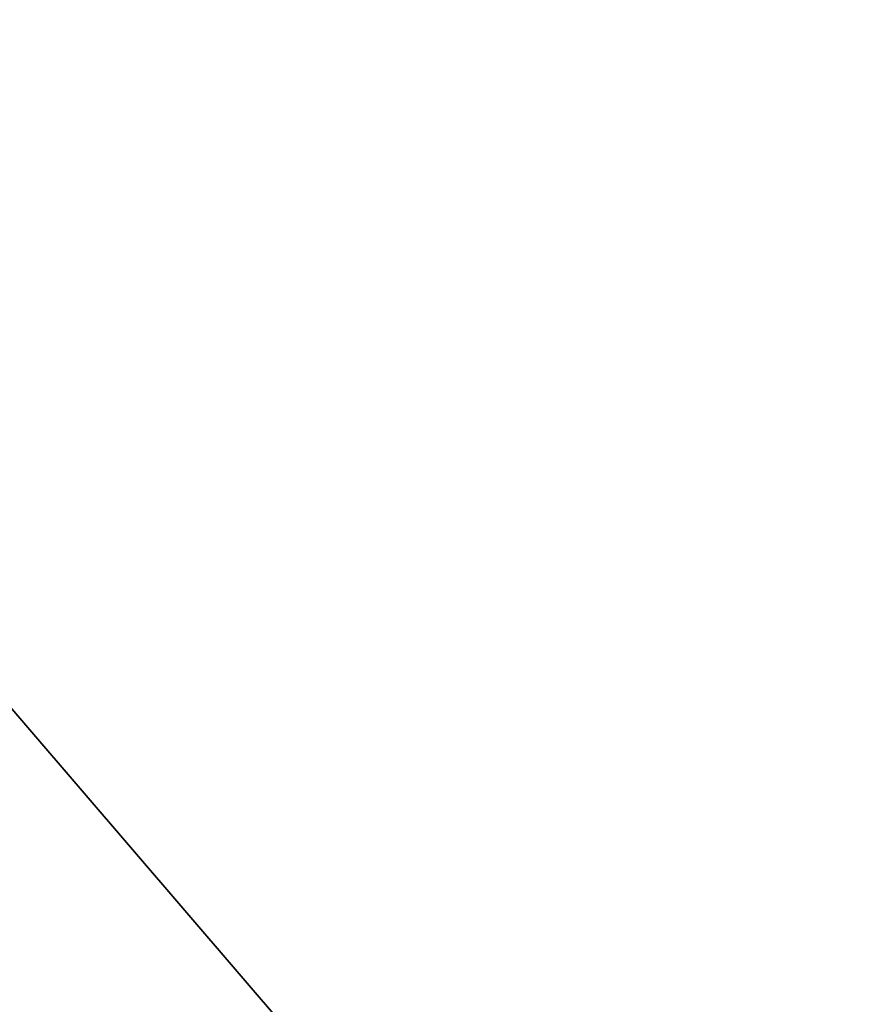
# Model space of a CAD drawing. Header units: millimetres. Extents: x -712 to 527, y -64 to 38.
# Tile 187 of 256: x -658.766 to -658.61, y -6.679 to -6.495. Entities that reach past the tile are written whole.
import ezdxf

# ---------------------------------------------------------------- set-up
doc = ezdxf.new("R2010")
doc.units = ezdxf.units.MM
doc.header["$LTSCALE"] = 25.4
doc.layers.get('0').update_dxf_attribs({"true_color": 0xff5454})

# ---------------------------------------------------------------- blocks, each defined once
blk = doc.blocks.new('MONO-SURFACE-IV-BRASS-7747.STL')
at = {"color": 44, "true_color": 0x92621c}
mesh = blk.add_polyface(dxfattribs=at)
corners = [(-659.77075, 23.96103, 105.9541), (-710.15332, -20.08483, 24.89324), (-711.30731, -23.79591, 27.92683), (-658.61676, 27.67211, 102.92051)]
mesh.append_faces([[corners[k] for k in face] for face in [(0, 1, 2), (1, 0, 3)]], dxfattribs={"vtx0": -1, "color": 44})
mesh = blk.add_polyface(dxfattribs=at)
corners = [(-658.66254, 11.20235, 113.03112), (-711.33057, -32.16529, 33.0647), (-710.1991, -36.55458, 35.00385), (-659.79401, 15.59165, 111.09198)]
mesh.append_faces([[corners[k] for k in face] for face in [(0, 1, 2), (1, 0, 3)]], dxfattribs={"vtx0": -1, "color": 44})
at = {"color": 18, "true_color": 0x000000}
mesh = blk.add_polyface(dxfattribs=at)
corners = [(-658.87262, -6.50204, 120.74625), (-657.77612, -7.78024, 116.24625), (-657.77612, -7.78024, 120.74625), (-658.87262, -6.50204, 116.24625)]
mesh.append_faces([[corners[k] for k in face] for face in [(0, 1, 2), (1, 0, 3)]], dxfattribs={"vtx0": -1, "color": 18})
at = {"color": 44, "true_color": 0x92621c}
mesh = blk.add_polyface(dxfattribs=at)
corners = [(-643.67371, -7.3114, 114.46254), (-652.15747, -12.22433, 104.90627), (-695.21033, -55.06834, 36.43526), (-646.02216, -6.53898, 114.19523)]
mesh.append_faces([[corners[k] for k in face] for face in [(0, 1, 2), (1, 0, 3)]], dxfattribs={"vtx0": -1, "color": 44})

msp = doc.modelspace()

# ---------------------------------------------------------------- block references
at = {"color": 0}
msp.add_blockref('MONO-SURFACE-IV-BRASS-7747.STL', (0, 0), dxfattribs=at)

doc.saveas('drawing.dxf')
